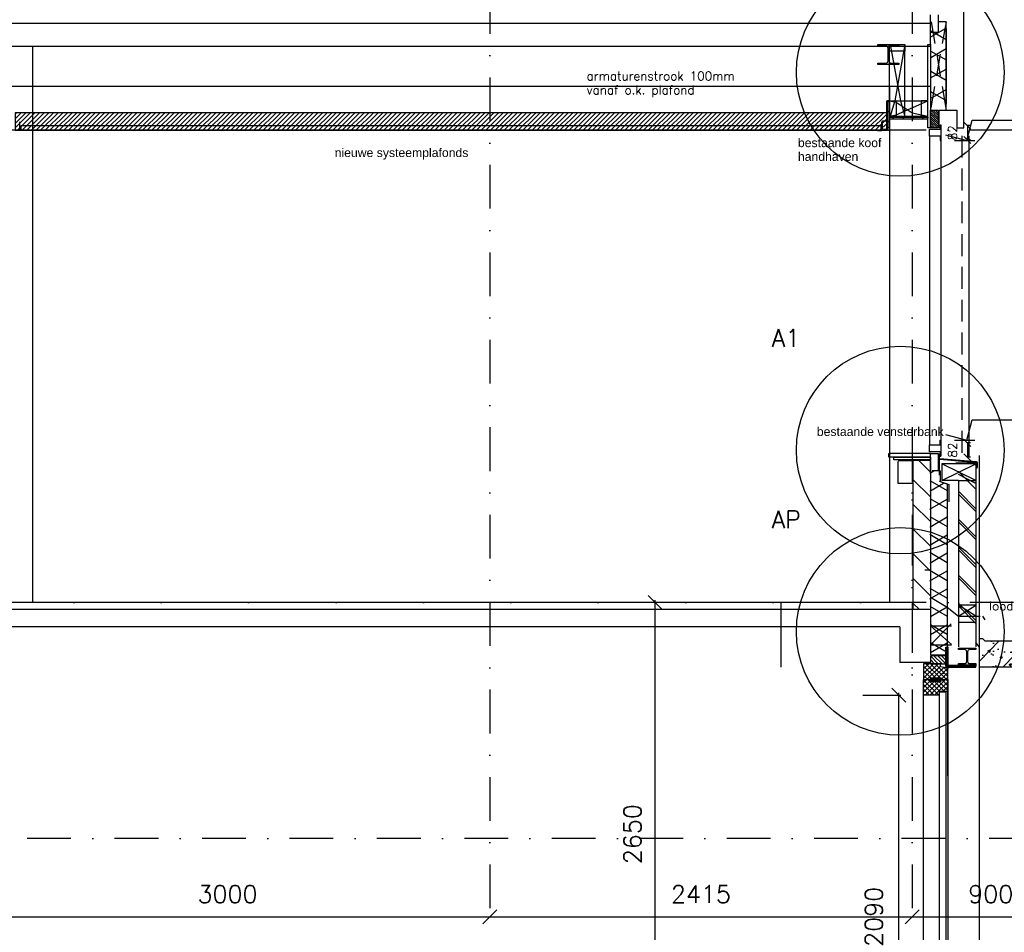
# Model space of a CAD drawing. Extents: x 98997 to 245130, y 18007 to 138999.
# Tile 42 of 58: x 126661 to 132292, y 90559 to 95778. Entities that reach past the tile are written whole.
import ezdxf

# ---------------------------------------------------------------- set-up
doc = ezdxf.new("R2010")
doc.units = 0
doc.header["$LTSCALE"] = 20
doc.header["$MEASUREMENT"] = 0
doc.header["$PDSIZE"] = -1
for name, pattern in [('DASHDOT', [25, 12.5, -6.25, 0, -6.25]), ('DASHDOT2', [12.5, 6.25, -3.125, 0, -3.125]), ('DD1', [2.66667, 1.66667, -0.5, 0, -0.5]), ('HIDDEN', [9.375, 6.25, -3.125])]:
    doc.linetypes.add(name, pattern=pattern)
doc.layers.get('0').update_dxf_attribs({"linetype": 'CONTINUOUS'})
doc.layers.get('DEFPOINTS').update_dxf_attribs({"linetype": 'CONTINUOUS'})
for name, color, linetype in [('_DETAILNUMMERS', 4, 'CONTINUOUS'), ('_DETAILNUMMERSTEKST', 4, 'CONTINUOUS'), ('A--01A1_ACEER', 1, 'CONTINUOUS'), ('A--A23--_F--3-', 9, 'CONTINUOUS'), ('A--A25--_F--3-', 9, 'CONTINUOUS'), ('A--A28--_F--3-', 7, 'CONTINUOUS'), ('A--A42--_F--3-', 9, 'CONTINUOUS'), ('A--A42--_F-23-', 9, 'CONTINUOUS'), ('A--L13D4_VLOEREN', 4, 'CONTINUOUS'), ('A--L21D1_BUITENWAND', 1, 'CONTINUOUS'), ('A--L21D3_BUITENWAND', 3, 'CONTINUOUS'), ('A--L21DC1_BUITENWAND', 1, 'HIDDEN'), ('A--L28--', 7, 'CONTINUOUS'), ('A--L28--_F--3-', 1, 'CONTINUOUS'), ('A--L31', 7, 'CONTINUOUS'), ('A--L31--', 2, 'CONTINUOUS'), ('A--L31--_F--3-', 7, 'CONTINUOUS'), ('A--L31D1_BUITENKOZIJN', 1, 'CONTINUOUS'), ('A--L35-D2-_PLAFONDS', 2, 'CONTINUOUS'), ('A--L35-D4-_PLAFONDS', 4, 'CONTINUOUS'), ('A--L35D1_PLAFONDS', 1, 'CONTINUOUS'), ('A--L42--', 7, 'CONTINUOUS'), ('A--L42--_F--3-', 7, 'CONTINUOUS'), ('A--L42--_F-23-', 7, 'CONTINUOUS'), ('A--M$1A-_F123-', 1, 'CONTINUOUS'), ('A--M01A1_MAATVOERING', 1, 'CONTINUOUS'), ('A--M01B1_HOOGTE_MAATV', 1, 'CONTINUOUS'), ('A--T$1A-_F123_20', 1, 'CONTINUOUS'), ('A--T01B2_HOOGTE_MAATV', 2, 'CONTINUOUS'), ('A--T01B3_HOOGTE_MAATV', 3, 'CONTINUOUS'), ('B--L13D8_VLOEREN', 8, 'CONTINUOUS'), ('B--L21D8_BUITENWAND', 8, 'CONTINUOUS'), ('B--L21DC8_BUITENWAND', 8, 'HIDDEN'), ('B--L28D8_KONSTR', 8, 'CONTINUOUS'), ('B--L31D8_BUITENKOZIJN', 8, 'CONTINUOUS'), ('B--L31DC8_BUITENKOZIJN', 8, 'HIDDEN'), ('STRAMIEN', 8, 'DD1'), ('X--LR---_CP', 7, 'CONTINUOUS')]:
    doc.layers.add(name, color=color, linetype=linetype)
doc.styles.add('ALFA-0_25', font='ROMANS')
doc.styles.add('EB1', font='ARIAL.TTF')
doc.styles.add('EB2', font='ARIAL.TTF')
doc.styles.add('HIEMSTRA', font='romans.shx')
doc.styles.add('HOOGTEXT', font='ROMANS.shx', dxfattribs={"height": 2.5})
doc.dimstyles.get("Standard").update_dxf_attribs({"dimscale": 40, "dimtxt": 2.5, "dimasz": 2, "dimexe": 0.3, "dimexo": 0.3, "dimgap": 2, "dimtad": 1, "dimdec": 0, "dimzin": 0, "dimdsep": 46, "dimtxsty": 'HIEMSTRA', "dimblk1": 'OBLIQUE', "dimblk2": 'OBLIQUE', "dimsah": 1, "dimcen": 0.09, "dimdle": 0.3, "dimclrd": 1, "dimclre": 1, "dimclrt": 3, "dimadec": 0, "dimazin": 0, "dimtfac": 1, "dimtdec": 4, "dimtix": 1, "dimtmove": 2, "dimatfit": 3, "dimldrblk": 'OBLIQUE', "dimfxl": 0, "dimtvp": 625, "dimtolj": 1, "dimtzin": 0, "dimarcsym": 0})
doc.dimstyles.new('STANDARD$0', dxfattribs={"dimscale": 50, "dimtxt": 2.5, "dimasz": 2, "dimexe": 2, "dimexo": 0, "dimgap": 2, "dimtad": 1, "dimdec": 0, "dimzin": 0, "dimdsep": 46, "dimtxsty": 'ALFA-0_25', "dimblk1": 'OBLIQUE', "dimblk2": 'OBLIQUE', "dimsah": 1, "dimcen": -3, "dimdle": 2, "dimclrd": 1, "dimclre": 1, "dimclrt": 2, "dimadec": 0, "dimazin": 0, "dimtfac": 0.666667, "dimtofl": 0, "dimtmove": 2, "dimatfit": 3, "dimldrblk": 'OBLIQUE', "dimfxl": 0, "dimtvp": 0.833333, "dimtolj": 1, "dimtzin": 0, "dimarcsym": 0})
pattern_1 = [(135, (-23070.666, 12312.04), (-13.258252, -13.258252), []), (225, (-23070.666, 12312.04), (13.258252, -13.258252), [])]

# ---------------------------------------------------------------- blocks, each defined once
blk = doc.blocks.new('ALUKOZ1B')
at = {"layer": 'B--L31D8_BUITENKOZIJN'}
for p, q in [((0, 90), (0, 0)), ((5, 90), (0, 90)), ((5, 65), (5, 90)), ((65, 65), (5, 65)), ((65, 25), (65, 65)), ((5, 0), (0, 0)), ((5, 25), (65, 25)), ((5, 25), (5, 0))]:
    blk.add_line(p, q, dxfattribs=at)
blk = doc.blocks.new('Q020489-B')
at = {"layer": 'B--L28D8_KONSTR'}
blk.add_lwpolyline([(60, -57), (-60, -57), (-60, -49), (-14.5, -49, 0.414214), (-2.5, -37), (-2.5, 37, 0.414214), (-14.5, 49), (-60, 49), (-60, 57), (60, 57), (60, 49), (14.5, 49, 0.414214), (2.5, 37), (2.5, -37, 0.414214), (14.5, -49), (60, -49)], format="xyb", close=True, dxfattribs=at)
at = {"layer": 'X--LR---_CP'}
for p in [(-2.5, 0), (2.5, 0)]:
    blk.add_point(p, dxfattribs=at)
blk = doc.blocks.new('*U396')
at = {"layer": 'A--A42--_F-23-', "linetype": 'Continuous'}
h = blk.add_hatch(dxfattribs=at)
h.set_pattern_fill('ALFALINE', color=256, scale=40, style=0)
h.set_pattern_definition([(45, (-131634.725, -95215.898), (-28.284271, 28.284271), [])])
h.paths.add_polyline_path([(0, 0), (0, 5), (220, 5), (220, 0), (220, -5), (0, -5)])
at = {"layer": 'A--L42--_F-23-', "color": 2, "linetype": 'Continuous'}
for points in [[(0, 0), (0, 5), (220, 5), (220, 0)], [(0, 0), (0, -5), (220, -5), (220, 0)]]:
    blk.add_lwpolyline(points, dxfattribs=at)
blk = doc.blocks.new('*U395')
at = {"layer": 'A--A42--_F-23-', "linetype": 'Continuous'}
h = blk.add_hatch(dxfattribs=at)
h.set_pattern_fill('ALFALINE', color=256, scale=40, style=0)
h.set_pattern_definition([(45, (-131629.725, -95314.898), (-28.284271, 28.284271), [])])
h.paths.add_polyline_path([(0, 0), (5, 0), (5, -169), (0, -169), (-5, -169), (-5, 0)])
at = {"layer": 'A--L42--_F-23-', "color": 2, "linetype": 'Continuous'}
for points in [[(0, 0), (-5, 0), (-5, -169), (0, -169)], [(0, 0), (5, 0), (5, -169), (0, -169)]]:
    blk.add_lwpolyline(points, dxfattribs=at)
blk = doc.blocks.new('_OBLIQUE')
at = {"color": 0, "linetype": 'ByBlock'}
blk.add_line((-0.5, -0.5), (0.5, 0.5), dxfattribs=at)
blk = doc.blocks.new('*D146')
at = {"color": 1, "linetype": 'ByBlock'}
blk.add_line((126337.7, 90647.6), (129361.7, 90647.6), dxfattribs=at)
at = {"layer": 'DEFPOINTS', "color": 0, "linetype": 'ByBlock'}
for p in [(126349.7, 90647.6), (129349.7, 90647.6), (129349.7, 90647.6)]:
    blk.add_point(p, dxfattribs=at)
at = {"color": 1, "linetype": 'ByBlock', "xscale": 80, "yscale": 80, "zscale": 80, "rotation": 180}
blk.add_blockref('_OBLIQUE', (126349.7, 90647.6), dxfattribs=at)
at = {"color": 1, "linetype": 'ByBlock', "xscale": 80, "yscale": 80, "zscale": 80}
blk.add_blockref('_OBLIQUE', (129349.7, 90647.6), dxfattribs=at)
at = {"color": 3, "linetype": 'ByBlock', "insert": (127849.7, 90777.6), "char_height": 100, "attachment_point": 5, "style": 'HIEMSTRA'}
blk.add_mtext('\\A1;3000', dxfattribs=at)
blk = doc.blocks.new('*D147')
at = {"color": 1, "linetype": 'ByBlock'}
blk.add_line((129337.7, 90647.6), (131776.7, 90647.6), dxfattribs=at)
at = {"layer": 'DEFPOINTS', "color": 0, "linetype": 'ByBlock'}
for p in [(129349.7, 90647.6), (131764.7, 90647.6), (131764.7, 90647.6)]:
    blk.add_point(p, dxfattribs=at)
at = {"color": 1, "linetype": 'ByBlock', "xscale": 80, "yscale": 80, "zscale": 80, "rotation": 180}
blk.add_blockref('_OBLIQUE', (129349.7, 90647.6), dxfattribs=at)
at = {"color": 1, "linetype": 'ByBlock', "xscale": 80, "yscale": 80, "zscale": 80}
blk.add_blockref('_OBLIQUE', (131764.7, 90647.6), dxfattribs=at)
at = {"color": 3, "linetype": 'ByBlock', "insert": (130557.2, 90777.6), "char_height": 100, "attachment_point": 5, "style": 'HIEMSTRA'}
blk.add_mtext('\\A1;2415', dxfattribs=at)
blk = doc.blocks.new('*D148')
at = {"color": 1, "linetype": 'ByBlock'}
blk.add_line((131752.7, 90647.6), (132676.7, 90647.6), dxfattribs=at)
at = {"layer": 'DEFPOINTS', "color": 0, "linetype": 'ByBlock'}
for p in [(131764.7, 90647.6), (132664.7, 90647.6), (132664.7, 90647.6)]:
    blk.add_point(p, dxfattribs=at)
at = {"color": 1, "linetype": 'ByBlock', "xscale": 80, "yscale": 80, "zscale": 80, "rotation": 180}
blk.add_blockref('_OBLIQUE', (131764.7, 90647.6), dxfattribs=at)
at = {"color": 1, "linetype": 'ByBlock', "xscale": 80, "yscale": 80, "zscale": 80}
blk.add_blockref('_OBLIQUE', (132664.7, 90647.6), dxfattribs=at)
at = {"color": 3, "linetype": 'ByBlock', "insert": (132214.7, 90777.6), "char_height": 100, "attachment_point": 5, "style": 'HIEMSTRA'}
blk.add_mtext('\\A1;900', dxfattribs=at)
blk = doc.blocks.new('*D208')
at = {"color": 1, "linetype": 'ByBlock'}
for p, q in [((132098.1, 95172.9), (132080.9, 95172.9)), ((132080.9, 95172.9), (132080.9, 95090.9)), ((132098.1, 95090.9), (132080.9, 95090.9))]:
    blk.add_line(p, q, dxfattribs=at)
at = {"layer": 'DEFPOINTS', "color": 0, "linetype": 'ByBlock'}
for p in [(132098.1, 95172.9), (132080.9, 95090.9), (132098.1, 95090.9)]:
    blk.add_point(p, dxfattribs=at)
at = {"color": 1, "linetype": 'ByBlock', "xscale": 40, "yscale": 40, "zscale": 40}
for p, rotation in [((132080.9, 95172.9), 90), ((132080.9, 95090.9), 270)]:
    blk.add_blockref('_OBLIQUE', p, dxfattribs=dict(at, rotation=rotation))
at = {"color": 2, "linetype": 'ByBlock', "insert": (131995.9, 95131.9), "char_height": 50, "attachment_point": 5, "rotation": 90, "style": 'ALFA-0_25'}
blk.add_mtext('\\A1;82', dxfattribs=at)
blk = doc.blocks.new('HOOGTEP')
at = {"layer": 'A--M01A1_MAATVOERING'}
for p, q in [((0, 0), (0.62, 2.33)), ((0.62, 2.33), (8.79, 2.33)), ((-2.41, 0.65), (0, 0))]:
    blk.add_line(p, q, dxfattribs=at)
at = {"layer": 'A--M01B1_HOOGTE_MAATV'}
blk.add_line((-1.38, 0), (0.91, 0), dxfattribs=at)
at = {"layer": 'A--T01B2_HOOGTE_MAATV', "style": 'HOOGTEXT', "flags": 4}
blk.add_attdef('TEKST', (1.84, -0.67), '', height=1.5, dxfattribs=at)
at = {"layer": 'A--T01B3_HOOGTE_MAATV', "style": 'HOOGTEXT', "flags": 4}
blk.add_attdef('HOOGTE', (1.67, 3.82), '', height=1.75, dxfattribs=at)
blk = doc.blocks.new('*D283')
at = {"layer": 'A--M$1A-_F123-', "color": 1, "lineweight": -2}
blk.add_line((130295.5, 89783.9), (130295.5, 92457.9), dxfattribs=at)
at = {"layer": 'DEFPOINTS', "color": 0}
for p in [(130295.5, 92445.9), (130295.5, 92445.9), (130295.5, 89795.9)]:
    blk.add_point(p, dxfattribs=at)
at = {"layer": 'A--M$1A-_F123-', "color": 1, "lineweight": -2, "xscale": 80, "yscale": 80, "zscale": 80}
for p, rotation in [((130295.5, 92445.9), 90), ((130295.5, 89795.9), 270)]:
    blk.add_blockref('_OBLIQUE', p, dxfattribs=dict(at, rotation=rotation))
at = {"layer": 'A--M$1A-_F123-', "color": 3, "insert": (130165.5, 91120.9), "char_height": 100, "attachment_point": 5, "rotation": 90, "style": 'HIEMSTRA'}
blk.add_mtext('\\A1;2650', dxfattribs=at)
blk = doc.blocks.new('*D292')
at = {"layer": 'A--M$1A-_F123-', "color": 1, "lineweight": -2}
for p, q in [((131483.2, 91915.9), (131700.1, 91915.9)), ((131688.1, 89813.9), (131688.1, 91927.9)), ((131686.5, 89825.9), (131700.1, 89825.9))]:
    blk.add_line(p, q, dxfattribs=at)
at = {"layer": 'DEFPOINTS', "color": 0}
for p in [(131471.2, 91915.9), (131688.1, 91915.9), (131674.5, 89825.9)]:
    blk.add_point(p, dxfattribs=at)
at = {"layer": 'A--M$1A-_F123-', "color": 1, "lineweight": -2, "xscale": 80, "yscale": 80, "zscale": 80}
for p, rotation in [((131688.1, 91915.9), 90), ((131688.1, 89825.9), 270)]:
    blk.add_blockref('_OBLIQUE', p, dxfattribs=dict(at, rotation=rotation))
at = {"layer": 'A--M$1A-_F123-', "color": 3, "insert": (131545.5, 90647.6), "char_height": 100, "attachment_point": 5, "rotation": 90, "style": 'HIEMSTRA'}
blk.add_mtext('\\A1;2090', dxfattribs=at)
blk = doc.blocks.new('*U312')
at = {"layer": 'A--A42--_F--3-', "linetype": 'Continuous'}
h = blk.add_hatch(dxfattribs=at)
h.set_pattern_fill('ALFALINE', color=256, scale=4, angle=225, style=0)
h.set_pattern_definition([(270, (0, 0), (4, -9e-16), [])])
h.paths.add_polyline_path([(0, 0), (-6, 0), (-6, 105.4), (0, 105.4), (6, 105.4), (6, 0)])
at = {"layer": 'A--L42--_F--3-', "color": 3, "linetype": 'Continuous'}
for points in [[(0, 0), (-6, 0), (-6, 105.4), (0, 105.4)], [(0, 0), (6, 0), (6, 105.4), (0, 105.4)]]:
    blk.add_lwpolyline(points, dxfattribs=at)
blk = doc.blocks.new('E178220B_871335B')
at = {"layer": 'B--L21D8_BUITENWAND', "color": 8}
blk.add_lwpolyline([(-210.9, -71), (-215.2, -71.4, -0.440011), (-218.5, -68.4), (-218.5, -44.5, -0.388879), (-213, -38.5), (-3.4, -20.2, 0.388879), (-2.5, -19.2), (-2.5, -1, -0.388879), (-1.6, 0, -0.440011), (-0.5, -1), (-0.5, -3.4), (0, -3.8, -0.198912), (0, -4, -0.198912), (0, -4.1), (-0.5, -4.5), (-0.5, -6.4), (0, -6.8, -0.198912), (0, -7, -0.198912), (0, -7.1), (-0.5, -7.5), (-0.5, -12.4), (0, -12.8, -0.198912), (0, -13, -0.198912), (0, -13.1), (-0.5, -13.5), (-0.5, -19.2, -0.387941), (-3.2, -22.2), (-89.1, -29.9), (-129, -33.4), (-213.3, -40.6, 0.389827), (-217, -44.6), (-217, -46.9, 0.438971), (-216.4, -47.4), (-210.1, -46.8, -0.414214), (-209.7, -46.4, -0.414214), (-209.3, -46.8, -0.493145), (-208.5, -47.7, -0.339454), (-209.2, -48.3), (-210, -48.3), (-210, -49.7, -0.388879), (-210.7, -50.4, -0.440011), (-211.5, -49.7), (-211.5, -48.5), (-216.5, -48.9, 0.390135), (-217, -49.4), (-217, -68.4, 0.440011), (-215.4, -69.9), (-211.5, -69.5), (-211.5, -68.2, -0.388879), (-210.8, -67.5, -0.440011), (-210, -68.2), (-210, -70, -0.388879)], format="xyb", close=True, dxfattribs=at)
blk = doc.blocks.new('*D555')
at = {"layer": 'A--M$1A-_F123-', "color": 1, "lineweight": -2}
for p, q in [((158581, 24436.7), (158563.9, 24436.7)), ((158563.9, 24436.7), (158563.9, 24354.7)), ((158581, 24354.7), (158563.9, 24354.7))]:
    blk.add_line(p, q, dxfattribs=at)
at = {"layer": 'DEFPOINTS', "color": 0}
for p in [(158581, 24436.7), (158563.9, 24354.7), (158581, 24354.7)]:
    blk.add_point(p, dxfattribs=at)
at = {"layer": 'A--M$1A-_F123-', "color": 1, "lineweight": -2, "xscale": 40, "yscale": 40, "zscale": 40}
for p, rotation in [((158563.9, 24436.7), 90), ((158563.9, 24354.7), 270)]:
    blk.add_blockref('_OBLIQUE', p, dxfattribs=dict(at, rotation=rotation))
at = {"layer": 'A--M$1A-_F123-', "color": 2, "insert": (158478.9, 24395.7), "char_height": 50, "attachment_point": 5, "rotation": 90, "style": 'ALFA-0_25'}
blk.add_mtext('\\A1;82', dxfattribs=at)
blk = doc.blocks.new('*U585')
at = {"layer": 'A--A42--_F--3-', "linetype": 'Continuous'}
h = blk.add_hatch(dxfattribs=at)
h.set_pattern_fill('ALFALINE', color=256, scale=4, angle=135, style=0)
h.set_pattern_definition([(180, (0, 0), (-9e-16, -4), [])])
h.paths.add_polyline_path([(0, 0), (0, 6), (172, 6), (172, 0), (172, -6), (0, -6)])
at = {"layer": 'A--L42--_F--3-', "color": 3, "linetype": 'Continuous'}
for points in [[(0, 0), (0, 6), (172, 6), (172, 0)], [(0, 0), (0, -6), (172, -6), (172, 0)]]:
    blk.add_lwpolyline(points, dxfattribs=at)
blk = doc.blocks.new('Q020488-')
at = {"layer": 'A--L28--_F--3-', "color": 4, "linetype": 'Continuous'}
blk.add_lwpolyline([(50, -48), (-50, -48), (-50, -40), (-14.5, -40, 0.414214), (-2.5, -28), (-2.5, 28, 0.414214), (-14.5, 40), (-50, 40), (-50, 48), (50, 48), (50, 40), (14.5, 40, 0.414214), (2.5, 28), (2.5, -28, 0.414214), (14.5, -40), (50, -40)], format="xyb", close=True, dxfattribs=at)
at = {"layer": 'X--LR---_CP', "linetype": 'Continuous'}
for p in [(-2.5, 0), (0, 0), (2.5, 0)]:
    blk.add_point(p, dxfattribs=at)
blk = doc.blocks.new('A$C6F8F70C3')
at = {"layer": 'A--01A1_ACEER'}
h = blk.add_hatch(dxfattribs=at)
h.set_pattern_fill('ANSI37', color=256, scale=150, angle=90, style=0)
h.set_pattern_definition(pattern_1)
h.paths.add_polyline_path([(-205, 3074.6), (-248, 3081.8), (-248, 3099), (-289, 3099), (-305, 3099), (-344, 3099), (-344, 3020), (-344, 3011), (-342, 3009), (-304.5, 3009), (-304.5, 3018), (-244.5, 3018), (-244.5, 3009), (-207, 3009), (-205, 3011)])
h = blk.add_hatch(dxfattribs=at)
h.set_pattern_fill('ANSI37', color=256, scale=150, angle=90, style=0)
h.set_pattern_definition(pattern_1)
h.paths.add_polyline_path([(-205, 3007), (-207, 3009), (-244.5, 3009), (-244.5, 3000), (-304.5, 3000), (-304.5, 3009), (-342, 3009), (-344, 3007), (-344, 2920), (-343, 2919), (-257, 2919), (-256, 2920), (-256, 2928), (-256, 2939.3), (-255.3, 2940), (-207.1, 2940), (-205, 2942.1)])
at = {"layer": 'A--A23--_F--3-'}
h = blk.add_hatch(dxfattribs=at)
h.set_pattern_fill('ALFABET', color=256, scale=20, angle=1, style=0)
h.set_pattern_definition([(46, (-73767.68, -267267.95), (-86.320776, 83.359004), []), (51, (-73767.68, -267267.95), (143.649223, -10.04493), [15, -165]), (356, (-73767.68, -267267.95), (-30.37155, 149.931205), [12, -132]), (101.4514, (-73755.71, -267268.78), (113.27778, 139.886184), [12.74804, -140.22842]), (47.1842, (-73768.38, -267227.95), (213.99344, -29.37358), [22.5, -247.5]), (97.6356, (-73750.55, -267230.4), (183.50393, 198.05632), [19.12206, -210.3426]), (352.1842, (-73768.38, -267227.95), (183.50378, 198.05647), [18, -198]), (22, (-73748.21, -267237.6), (120.76856, -78.42802), [15, -165]), (327, (-73748.2, -267237.6), (46.12453, 145.85721), [12, -132]), (72.4514, (-73738.14, -267244.14), (166.893145, 67.429056), [12.74804, -140.22842]), (38.5, (-73767.68, -267267.945), (1.269641, 66.611074), [0, -130.4, 0, -134, 0, -132.5]), (8.5, (-73767.68, -267267.945), (51.229207, 79.788568), [0, -76.4, 0, -127.4, 0, -50.5]), (328.5, (-73812.274, -267268.723), (106.826954, -2.64699), [0, -50, 0, -156, 0, -207]), (318.5, (-73832.27, -267269.07), (116.270055, 22.053548), [0, -65, 0, -103.6, 0, -147]), (318.5, (-73832.27, -267269.07), (116.270055, 22.053548), [0, -65, 0, -103.6, 0, -147])])
edge = h.paths.add_edge_path()
edge.add_line((6.5, 3230), (1239.8, 3230))
edge.add_line((1239.8, 3230), (1239.8, 3080))
edge.add_line((1239.8, 3080), (-25, 3080))
edge.add_line((-25, 3080), (-25, 3243.3))
edge.add_line((-25, 3243.3), (-7.8, 3243.3))
edge.add_line((-7.8, 3243.3), (6.5, 3230))
edge.add_line((6.5, 3230), (1239.8, 3230))
at = {"layer": 'A--A42--_F--3-', "linetype": 'Continuous'}
h = blk.add_hatch(dxfattribs=at)
h.set_pattern_fill('ALFALINE', color=256, scale=4, angle=135, style=0)
h.set_pattern_definition([(180, (-22795.7574, 12355.4734), (-9e-16, -4), [])])
h.paths.add_polyline_path([(-244.5, 3000), (-244.5, 3018), (-304.5, 3018), (-304.5, 3000)])
at = {"layer": 'B--L21D8_BUITENWAND'}
h = blk.add_hatch(dxfattribs=at)
h.set_pattern_fill('ANSI31', color=256, scale=800, style=0)
h.set_pattern_definition([(135, (-592.74, 2490.43), (70.7107, 70.7107), [])])
h.paths.add_polyline_path([(-305, 3460), (-305, 3410), (-405, 3410), (-405, 3460)])
h.paths.add_polyline_path([(-305, 3460), (-405, 3460), (-405, 4262), (-305, 4262)])
h = blk.add_hatch(dxfattribs=at)
h.set_pattern_fill('ALFAISO', color=256, scale=89, angle=90, style=0, pattern_type=2)
h.set_pattern_definition([(30, (-690.73, 2471.17), (44.5, -77.0763), []), (330, (-690.73, 2471.17), (-44.5, -77.0763), [])])
h.paths.add_polyline_path([(-308.5, 4202), (-263.5, 4202), (-263.5, 4142), (-208.5, 4123.7), (-208.5, 3460), (-308.5, 3460)])
h.paths.add_polyline_path([(-305, 3415.4), (-308.5, 3415.4), (-308.5, 3460), (-208.5, 3460), (-208.5, 3350), (-285.2, 3350), (-285.2, 3196), (-305, 3196)])
h.paths.add_polyline_path([(-285.2, 3350), (-208.5, 3350), (-208.5, 3311), (-225.2, 3311), (-225.2, 3100), (-305, 3100), (-305, 3196), (-285.2, 3196)])
h.paths.add_polyline_path([(-305, 3100), (-225.2, 3100), (-225.2, 3311), (-208.5, 3311), (-208.5, 3155), (-305, 3155)])
at = {"layer": '_DETAILNUMMERS', "color": 1}
blk.add_lwpolyline([(-256, 814.5), (-216, 814.5), (-216, 2936), (-255.3, 2936)], close=True, dxfattribs=at)
at = {"layer": 'A--L13D4_VLOEREN', "linetype": 'DASHDOT2'}
blk.add_lwpolyline([(-337.1, 3636.9), (-305, 3636.8), (-305, 3606.9), (-305, 3479.1), (-208.5, 3423.4), (-145, 3370.9), (-7.8, 3371), (6.5, 3350.7)], dxfattribs=at)
at = {"layer": 'A--L21D1_BUITENWAND'}
blk.add_line((-25, 800), (-25, 4290), dxfattribs=at)
at = {"layer": 'A--L21D3_BUITENWAND'}
blk.add_line((-255, 3152.5), (-255, 3152.5), dxfattribs=at)
blk.add_lwpolyline([(6.5, 3230), (1239.8, 3230), (1239.8, 3230), (1239.8, 3230), (1239.8, 3230), (1239.8, 3080), (-25, 3080), (-25, 3243.3), (-7.8, 3243.3), (6.5, 3230), (1239.8, 3230)], dxfattribs=at)
at = {"layer": 'A--L21DC1_BUITENWAND'}
for p, q in [((-45, 3371), (-145, 3433.5)), ((-145, 3371), (-45, 3433.5)), ((-45, 3433.5), (-145, 3433.5)), ((-205, 3196), (-205, 1377.4)), ((-205, 3195), (-205, 2458.3))]:
    blk.add_line(p, q, dxfattribs=at)
at = {"layer": 'A--L31--'}
blk.add_line((-255.3, 2936), (-256, 824.5), dxfattribs=at)
for points in [[(-344, 832.4), (-344, 3000), (-344, 3000)], [(-344, 2458.3), (-344, 2999), (-344, 2999)], [(-205, 2457.5), (-205, 3010), (-205, 811.6)]]:
    blk.add_lwpolyline(points, dxfattribs=at)
at = {"layer": 'A--L42--'}
for points in [[(-305, 3207.9), (-186.1, 3327.2)], [(-183.8, 3209.9), (-305, 3316)], [(-305, 3316), (-183.8, 3316)], [(-305, 3207.9), (-183.8, 3207.9)]]:
    blk.add_lwpolyline(points, dxfattribs=at)
at = {"layer": 'B--L13D8_VLOEREN'}
for p, q in [((-305, 3410), (-305, 3150)), ((-480, 3310), (-480, 3106.9)), ((-205, 3150), (-205, 3196)), ((-305, 3106.9), (-480, 3106.9)), ((-305, 3150), (-205, 3150))]:
    blk.add_line(p, q, dxfattribs=at)
at = {"layer": 'B--L21D8_BUITENWAND'}
for p, q in [((-85, 6118.6), (-85, 4280.4)), ((-305, 4265), (-305, 4302)), ((-305, 4302), (-260, 4302)), ((-260, 4302), (-260, 4262)), ((-305, 4262), (-405, 4262)), ((-405, 4262), (-405, 3410)), ((-305, 4202), (-305, 4265)), ((-305, 4265), (-305, 4265)), ((-305, 4262), (-305, 3410)), ((-260, 4262), (-260, 4202)), ((-45, 4242.1), (-240, 4242.1)), ((-240, 4147.1), (-45, 4242.1)), ((-45, 4147.9), (-240, 4242.1)), ((-240, 4242.1), (-240, 4147.1)), ((-45, 4242), (-45, 3196)), ((-250, 4202), (-295, 4202)), ((-250, 4202), (-250, 4142)), ((-45, 4098), (-145, 4198)), ((-45, 4130), (-145, 4182)), ((-250, 4142), (-208.5, 4128.2)), ((-145, 4147.1), (-240, 4147.1)), ((-208.5, 4128.2), (-208.5, 3150)), ((-145, 4147.1), (-145, 3196)), ((-145, 4147.1), (-45, 4147.1)), ((-45, 3986), (-145, 4086)), ((-45, 3970), (-145, 4070)), ((-45, 3826), (-145, 3926)), ((-45, 3810), (-145, 3910)), ((-45, 3666), (-145, 3766)), ((-45, 3650), (-145, 3750)), ((-45, 3506), (-145, 3606)), ((-45, 3490), (-145, 3590)), ((-45, 3346), (-145, 3446)), ((-45, 3330), (-145, 3430)), ((-45, 3336), (-145, 3336)), ((-25, 3195), (-45, 3221))]:
    blk.add_line(p, q, dxfattribs=at)
at = {"layer": 'B--L21D8_BUITENWAND', "color": 3}
blk.add_lwpolyline([(-519.7, 4282), (-305, 4282), (-305, 4302), (-541, 4302), (-544.1, 4299), (-545, 4282), (-519.7, 4282)], close=True, dxfattribs=at)
at = {"layer": 'B--L21D8_BUITENWAND'}
blk.add_lwpolyline([(-305, 4265), (-515, 4265), (-515, 4280), (-305, 4280)], close=True, dxfattribs=at)
blk.add_lwpolyline([(-159.8, 4243.6), (-51.2, 4243.6), (-41.8, 4226.1), (-39.9, 4226.7), (-49.9, 4245.6), (-159.8, 4245.6), (-159.8, 4243.6)], dxfattribs=at)
at = {"layer": 'B--L21DC8_BUITENWAND'}
blk.add_line((-125, 6118.6), (-125, 4280.4), dxfattribs=at)
at = {"layer": 'B--L28D8_KONSTR'}
blk.add_line((-540, 6400), (-540, 3450), dxfattribs=at)
at = {"layer": 'B--L31D8_BUITENKOZIJN'}
for p, q in [((-310, 6115), (-310, 4352)), ((-245, 6090), (-245, 4377))]:
    blk.add_line(p, q, dxfattribs=at)
at = {"layer": 'B--L31DC8_BUITENKOZIJN'}
for p, q in [((-255.3, 4302.3), (-255.3, 4143.3)), ((-255.3, 4143.3), (-200, 4125)), ((-200, 4125), (-200, 4024.3))]:
    blk.add_line(p, q, dxfattribs=at)
blk.add_lwpolyline([(-409.1, 4130.1), (-489.1, 4130.1), (-489.1, 4262.1), (-409.1, 4262.1)], close=True, dxfattribs=at)
at = {"layer": 'STRAMIEN', "linetype": 'DASHDOT'}
for p, q in [((-410, 20954.8), (-410, 1609)), ((-410, 4411), (-410, 2710.3))]:
    blk.add_line(p, q, dxfattribs=at)
at = {"layer": 'X--LR---_CP'}
for p in [(-233, 3046), (-233, 3000), (-233, 3000)]:
    blk.add_point(p, dxfattribs=at)
ref = blk.add_blockref('HOOGTEP', (-97.6, 4377), dxfattribs=dict(xscale=50, yscale=50, zscale=50))
ref.add_attrib('HOOGTE', '895+', (214.9, 4568), dxfattribs={"layer": 'A--T01B3_HOOGTE_MAATV', "height": 87.5, "style": 'HOOGTEXT', "flags": 4})
at = {"layer": 'A--L28--'}
blk.add_blockref('Q020488-', (-95, 3140), dxfattribs=at)
at = {"layer": 'A--L31', "xscale": -1}
blk.add_blockref('E178220B_871335B', (-255, 4292), dxfattribs=at)
at = {"layer": 'A--L42--'}
blk.add_blockref('*U585', (-217, 3086), dxfattribs=at)
at = {"layer": 'B--L21D8_BUITENWAND', "xscale": -1}
blk.add_blockref('ALUKOZ1B', (-245, 4287), dxfattribs=at)
at = {"layer": 'A--T$1A-_F123_20', "style": 'ALFA-0_25'}
blk.add_text('lood', height=50, dxfattribs=at).set_placement((30.6, 3404.9))
at = {"layer": 'A--M$1A-_F123-'}
dim = blk.add_linear_dim(base=(-93.8, 4280), p1=(-76.7, 4362), p2=(-76.7, 4280), angle=90, dimstyle='STANDARD$0', override={"dimscale": 20, "dimexe": 0, "dimexo": 0, "dimcen": 0, "dimdle": 0, "dimclrt": 2, "dimtfac": 0.75, "dimtvp": 1.5}, dxfattribs=at)
dim.commit()
dim.dimension.update_dxf_attribs({"geometry": '*D555', "text_midpoint": (-178.8, 4321), "insert": (-158657.7, -20074.7)})

msp = doc.modelspace()

# ---------------------------------------------------------------- hatches: boundary and pattern name
at = {"layer": 'A--01A1_ACEER', "linetype": 'Continuous'}
h = msp.add_hatch(dxfattribs=at)
h.set_pattern_fill('ANSI31', color=256, scale=150, style=0)
h.set_pattern_definition([(45, (-30187.353, 200), (-13.2582521, 13.2582521), [])])
h.paths.add_polyline_path([(126634.7, 95145.9), (131619.7, 95145.9), (131619.7, 95245.9), (126634.7, 95245.9)])
at = {"layer": 'A--A25--_F--3-'}
h = msp.add_hatch(dxfattribs=at)
h.set_pattern_fill('ALFALINE', color=256, scale=15, angle=90, style=0)
h.set_pattern_definition([(135, (109104.059, 101307.937), (-10.606602, -10.606602), [])])
h.paths.add_polyline_path([(131957.7, 92094.9), (131957.7, 92140.9), (131869.7, 92140.9), (131869.7, 92104.9), (131869.7, 92104.9), (131869.7, 92094.9), (131885.7, 92094.9), (131885.7, 92094.9)])
at = {"layer": 'B--L21D8_BUITENWAND'}
h = msp.add_hatch(dxfattribs=at)
h.set_pattern_fill('ALFAISO', color=256, scale=101, angle=90, style=0, pattern_type=2)
h.set_pattern_definition([(30, (133923.49, 88117.07), (50.5, -87.4686), []), (330, (133923.49, 88117.07), (-50.5, -87.4686), [])])
h.paths.add_polyline_path([(131873.2, 95727.9), (131958.8, 95727.9), (131958.8, 95298.7), (131873.2, 95298.7)])
h.paths.add_polyline_path([(131869.7, 95314.9), (131873.2, 95727.9), (131873.2, 95298.7), (131914.7, 95298.7), (131914.7, 95260.9), (131869.7, 95260.9)])
h = msp.add_hatch(dxfattribs=at)
h.set_pattern_fill('LINE', color=256, scale=70, angle=45, style=0)
h.set_pattern_definition([(135, (131531.988, 91467.069), (6.187184, 6.187184), [])])
h.paths.add_polyline_path([(131869.7, 95260.9), (131914.7, 95260.9), (131914.7, 95160.9), (131869.7, 95160.9)])

# ---------------------------------------------------------------- linework, layer by layer
at = {"layer": '_DETAILNUMMERS'}
msp.add_line((131013.5, 92445.9), (131013.5, 92075.9), dxfattribs=at)
for centre in [(131696.7, 95477.3), (131696.7, 93317), (131696.7, 92279.8)]:
    msp.add_circle(centre, 594, dxfattribs=at)
at = {"layer": 'A--L21D1_BUITENWAND'}
msp.add_line((132149.7, 89795.9), (132149.7, 93285.9), dxfattribs=at)
at = {"layer": 'A--L21D3_BUITENWAND'}
msp.add_line((131919.7, 92148.4), (131919.7, 92148.4), dxfattribs=at)
at = {"layer": 'A--L31--_F--3-', "color": 2, "linetype": 'Continuous'}
for points in [[(131869.7, 92140.9), (131869.7, 92140.9), (131869.7, 92094.9), (131885.7, 92094.9), (131885.7, 92094.9), (131957.7, 92094.9), (131957.7, 92140.9)], [(131830.7, 92094.9), (131830.7, 92015.9), (131830.7, 92006.9), (131832.7, 92004.9), (131870.2, 92004.9), (131870.2, 92013.9), (131930.2, 92013.9), (131930.2, 92004.9), (131967.7, 92004.9), (131969.7, 92006.9), (131969.7, 92070.5), (131926.7, 92077.7), (131926.7, 92094.9), (131885.7, 92094.9), (131885.7, 92094.9)], [(131831.7, 91914.9), (131830.7, 91915.9), (131830.7, 92002.9), (131830.7, 92002.9), (131830.7, 92002.9), (131830.7, 92002.9), (131832.7, 92004.9), (131859.2, 92004.9), (131870.2, 92004.9), (131870.2, 91995.9), (131930.2, 91995.9), (131930.2, 92004.9), (131967.7, 92004.9), (131967.7, 92004.9), (131969.7, 92002.9), (131969.7, 91938), (131969.7, 91938), (131967.6, 91935.9), (131919.4, 91935.9), (131918.7, 91935.2), (131918.7, 91923.9), (131918.7, 91915.9), (131917.7, 91914.9)]]:
    msp.add_lwpolyline(points, close=True, dxfattribs=at)
at = {"layer": 'A--L31D1_BUITENKOZIJN'}
msp.add_line((126734.7, 95625.9), (126734.7, 92445.9), dxfattribs=at)
at = {"layer": 'A--L35-D2-_PLAFONDS'}
for p, q in [((131586.1, 95170.9), (126668.3, 95170.9)), ((126668.3, 95170.9), (126668.3, 95145.9)), ((131586.1, 95145.9), (126668.3, 95145.9))]:
    msp.add_line(p, q, dxfattribs=at)
msp.add_lwpolyline([(131619.7, 95150.9), (131594.7, 95150.9), (131594.7, 95200.9), (131619.7, 95200.9)], close=True, dxfattribs=at)
at = {"layer": 'A--L35-D4-_PLAFONDS'}
for p, q in [((126661.9, 95143.9), (126661.9, 95193.9)), ((131586.1, 95170.9), (131586.1, 95145.9)), ((131592.5, 95143.9), (131592.5, 95193.9)), ((126686.9, 95143.9), (126661.9, 95143.9)), ((131567.5, 95143.9), (131592.5, 95143.9))]:
    msp.add_line(p, q, dxfattribs=at)
at = {"layer": 'A--L35D1_PLAFONDS', "linetype": 'Continuous'}
msp.add_lwpolyline([(126634.7, 95145.9), (131619.7, 95145.9), (131619.7, 95245.9), (126634.7, 95245.9)], close=True, dxfattribs=at)
at = {"layer": 'B--L13D8_VLOEREN'}
for p, q in [((131869.7, 95755.9), (120684.7, 95755.9)), ((131869.7, 95635.9), (131869.7, 95765.9)), ((131869.7, 95625.9), (120684.7, 95625.9)), ((131769.7, 92445.9), (120634.7, 92445.9)), ((131869.7, 92405.9), (120634.7, 92405.9)), ((131869.7, 92405.9), (131869.7, 92145.9)), ((131694.7, 92305.9), (120804.7, 92305.9)), ((131694.7, 92305.9), (131694.7, 92102.8)), ((131969.7, 92145.9), (131969.7, 92191.9)), ((131869.7, 92145.9), (131969.7, 92145.9)), ((131869.7, 92102.8), (131694.7, 92102.8))]:
    msp.add_line(p, q, dxfattribs=at)
at = {"layer": 'B--L21D8_BUITENWAND'}
for p, q in [((131869.7, 95705.9), (131869.7, 95805.9)), ((131914.7, 95805.9), (131914.7, 95705.9)), ((131958.8, 95765.9), (131914.7, 95765.9)), ((131958.8, 95260.9), (131958.8, 95765.9)), ((131914.7, 95705.9), (131869.7, 95705.9)), ((131958.8, 95727.9), (131958.8, 95295.9)), ((131634.7, 95160.9), (131634.7, 95635.9)), ((131639.7, 95635.9), (131697.9, 95314.9)), ((131723.7, 95635.9), (131665.5, 95314.9)), ((131723.7, 95314.9), (131723.7, 95635.9)), ((131634.7, 95314.9), (131854.7, 95314.9)), ((131634.7, 95314.9), (131673.2, 95306.3)), ((131665.5, 95314.9), (131639.7, 95225.9)), ((131672.7, 95234.4), (131854.7, 95314.9)), ((131673.2, 95306.3), (131765.7, 95245.7)), ((131697.9, 95314.9), (131723.7, 95225.9)), ((131723.7, 95225.9), (131723.7, 95314.9)), ((131634.7, 95225.9), (131672.7, 95234.4)), ((131634.7, 95225.9), (131854.7, 95225.9)), ((131765.7, 95245.7), (131854.7, 95225.9)), ((131634.7, 95210.9), (131854.7, 95210.9)), ((132089.7, 95114.5), (132089.7, 93276.3)), ((131769.7, 93257.9), (131769.7, 92405.9))]:
    msp.add_line(p, q, dxfattribs=at)
msp.add_lwpolyline([(131920.2, 95160.9), (131920.2, 95260.9), (132020.2, 95260.9), (132020.2, 95160.9), (132060.2, 95160.9), (132060.2, 96572.8), (131920.7, 96585.1), (131920.7, 96640)], dxfattribs=at)
for points in [[(131723.7, 95635.9), (131723.7, 95597.9), (131634.7, 95597.9), (131634.7, 95635.9)], [(131869.7, 95160.9), (131854.7, 95160.9), (131854.7, 95635.9), (131869.7, 95635.9)], [(131634.7, 95160.9), (131619.7, 95160.9), (131619.7, 95314.9), (131634.7, 95314.9)], [(131672.7, 95225.9), (131634.7, 95225.9), (131634.7, 95314.9), (131672.7, 95314.9)], [(131816.7, 95225.9), (131854.7, 95225.9), (131854.7, 95314.9), (131816.7, 95314.9)], [(131914.7, 95160.9), (131869.7, 95160.9), (131869.7, 95260.9), (131914.7, 95260.9)]]:
    msp.add_lwpolyline(points, close=True, dxfattribs=at)
at = {"layer": 'B--L21DC8_BUITENWAND'}
for p, q in [((131958.8, 95765.9), (131869.7, 95260.9)), ((131874.7, 95765.9), (131958.8, 95260.9)), ((132049.7, 95114.5), (132049.7, 93276.3))]:
    msp.add_line(p, q, dxfattribs=at)
at = {"layer": 'B--L28D8_KONSTR'}
for p, q in [((131854.7, 95263.9), (131854.7, 95635.9)), ((131869.7, 95395.9), (120684.7, 95395.9)), ((131634.7, 95395.9), (131634.7, 92445.9))]:
    msp.add_line(p, q, dxfattribs=at)
at = {"layer": 'B--L31D8_BUITENKOZIJN'}
for p, q in [((131864.7, 95110.9), (131864.7, 93347.9)), ((131929.7, 95085.9), (131929.7, 93372.9))]:
    msp.add_line(p, q, dxfattribs=at)
at = {"layer": 'STRAMIEN', "linetype": 'DASHDOT'}
for p, q in [((129349.7, 109950.7), (129349.7, 90604.9)), ((133345.8, 95145.9), (99689.2, 95145.9)), ((131764.7, 93406.9), (131764.7, 91706.2)), ((133345.8, 92445.9), (99689.2, 92445.9)), ((133455.1, 91095.9), (99861.1, 91095.9))]:
    msp.add_line(p, q, dxfattribs=at)

# ---------------------------------------------------------------- block references
ref = msp.add_blockref('HOOGTEP', (132077.1, 95087.2), dxfattribs=dict(xscale=50, yscale=50, zscale=50))
ref.add_attrib('HOOGTE', '2635+', (132389.6, 95278.2), dxfattribs={"layer": 'A--T01B3_HOOGTE_MAATV', "height": 87.5, "style": 'HOOGTEXT', "flags": 4})
at = {"layer": '_DETAILNUMMERS'}
msp.add_blockref('A$C6F8F70C3', (132174.7, 88995.9), dxfattribs=at)
at = {"layer": 'A--L28--', "rotation": 180}
msp.add_blockref('Q020489-B', (131629.7, 95578.9), dxfattribs=at)
at = {"layer": 'A--L42--'}
for name, p in [('*U395', (131629.7, 95314.9)), ('*U396', (131634.7, 95215.9)), ('*U312', (131963.7, 92085.5))]:
    msp.add_blockref(name, p, dxfattribs=at)
at = {"layer": 'B--L21D8_BUITENWAND', "xscale": -1}
msp.add_blockref('ALUKOZ1B', (131929.7, 95087.2), dxfattribs=at)

# ---------------------------------------------------------------- texts
at = {"layer": '_DETAILNUMMERSTEKST', "style": 'HIEMSTRA'}
for s, p in [('A1', (130961.7, 93907.7)), ('AP', (130961.7, 92870.5))]:
    msp.add_text(s, height=100, dxfattribs=at).set_placement(p)
at = {"layer": 'A--01A1_ACEER', "linetype": 'Continuous', "style": 'HIEMSTRA'}
for s, p in [('armaturenstrook 100mm ', (129903.5, 95431.5)), ('vanaf o.k. plafond', (129903.5, 95351.3))]:
    msp.add_text(s, height=50, dxfattribs=at).set_placement(p)
at = {"layer": 'A--T$1A-_F123_20'}
for s, style, p in [('bestaande koof', 'EB1', (131111.7, 95049.5, 1)), ('nieuwe systeemplafonds', 'EB2', (128462.2, 94992.9)), ('handhaven', 'EB1', (131111.7, 94970.9, 1)), ('bestaande vensterbank', 'EB1', (131219.8, 93397.8, 1))]:
    msp.add_text(s, height=50, dxfattribs=dict(at, style=style)).set_placement(p)

# ---------------------------------------------------------------- dimensions: what is measured, and where the dimension line sits
at = {"layer": 'A--M$1A-_F123-'}
for base, p1, p2, dimstyle, override, picture, middle in [((132080.9, 95090.9), (132098.1, 95172.9), (132098.1, 95090.9), 'STANDARD$0', {"dimscale": 20, "dimexe": 0, "dimexo": 0, "dimcen": 0, "dimdle": 0, "dimclrt": 2, "dimtfac": 0.75, "dimtvp": 1.5}, '*D208', (131995.9, 95131.9)), ((130295.5, 92445.9), (130295.5, 89795.9), (130295.5, 92445.9), 'Standard', {"dimscale": 40, "dimtxsty": 'HIEMSTRA', "dimclrt": 3}, '*D283', (130165.5, 91120.9))]:
    dim = msp.add_linear_dim(base=base, p1=p1, p2=p2, angle=90, dimstyle=dimstyle, override=override, dxfattribs=at)
    dim.commit()
    dim.dimension.update_dxf_attribs({"geometry": picture, "text_midpoint": middle})
dim = msp.add_linear_dim(base=(131688.1, 91915.9), p1=(131674.5, 89825.9), p2=(131471.2, 91915.9), angle=90, dimstyle='STANDARD$0', override={"dimscale": 40, "dimexe": 0.3, "dimexo": 0.3, "dimtxsty": 'HIEMSTRA', "dimcen": 0.09, "dimdle": 0.3, "dimclrt": 3, "dimtfac": 1, "dimtdec": 4, "dimtix": 1, "dimtofl": 1, "dimtvp": 625}, dxfattribs=at)
dim.commit()
dim.dimension.update_dxf_attribs({"geometry": '*D292', "text_midpoint": (131545.5, 90647.6), "dimtype": 160})
for base, p1, p2, picture, middle in [((129349.7, 90647.6), (126349.7, 90647.6), (129349.7, 90647.6), '*D146', (127849.7, 90777.6)), ((131764.7, 90647.6), (129349.7, 90647.6), (131764.7, 90647.6), '*D147', (130557.2, 90777.6)), ((132664.7, 90647.6), (131764.7, 90647.6), (132664.7, 90647.6), '*D148', (132214.7, 90777.6))]:
    dim = msp.add_linear_dim(base=base, p1=p1, p2=p2, dimstyle='Standard', override={"dimscale": 40, "dimtxsty": 'HIEMSTRA', "dimclrt": 3}, dxfattribs=at)
    dim.commit()
    dim.dimension.update_dxf_attribs({"geometry": picture, "text_midpoint": middle})

doc.saveas('drawing.dxf')
